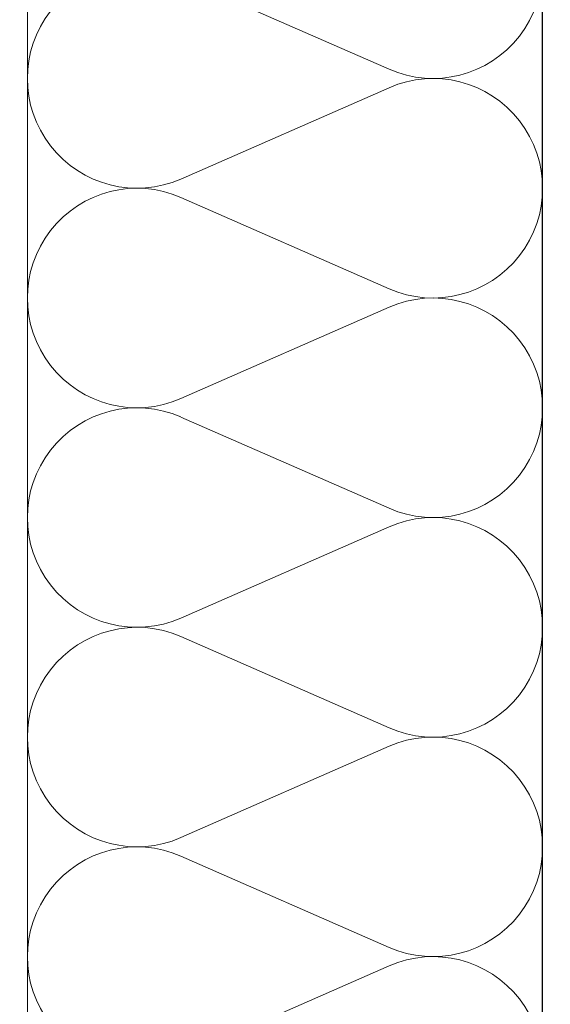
# Model space of a CAD drawing. Extents: x -723047 to -356759, y -30024 to 53940.
# Tile 66 of 121: x -611132 to -611029, y -2325 to -2133. Entities that reach past the tile are written whole.
import ezdxf

# ---------------------------------------------------------------- set-up
doc = ezdxf.new("R2010")
doc.units = 0
doc.header["$MEASUREMENT"] = 0
doc.layers.add('Inwent Izolacje', color=7, linetype='Continuous')
doc.layers.add('Inwent Izolacje_Nr_Pióra__2', color=7, linetype='Continuous', lineweight=13, true_color=0x7f7f7f)
doc.layers.add('INWENT.ŚCIANY_Nr_Pióra__3', color=7, linetype='Continuous', lineweight=13, true_color=0xff6600)
doc.layers.add('INWENT KONST. DREWNIANA_Nr_Pióra__1', color=7, linetype='Continuous', lineweight=25)

# ---------------------------------------------------------------- blocks, each defined once
blk = doc.blocks.new('Izolacja cieplna 14_261', base_point=(-611030.19, -1099.61))
at = {"layer": 'Inwent Izolacje_Nr_Pióra__2', "linetype": 'Continuous'}
for p, q in [((-611100.39, -2125.24), (-611059.98, -2142.98)), ((-611059.98, -2146.57), (-611100.39, -2164.31)), ((-611100.39, -2167.9), (-611059.98, -2185.64)), ((-611059.98, -2189.23), (-611100.39, -2206.97)), ((-611100.39, -2210.56), (-611059.98, -2228.3)), ((-611059.98, -2231.88), (-611100.39, -2249.63)), ((-611100.39, -2253.21), (-611059.98, -2270.96)), ((-611059.98, -2274.54), (-611100.39, -2292.29)), ((-611100.39, -2295.87), (-611059.98, -2313.62)), ((-611059.98, -2317.2), (-611100.39, -2334.95))]:
    blk.add_line(p, q, dxfattribs=at)
for centre, start_param, end_param in [((-611051.45, -2123.44), 5.870392, 9.837571), ((-611108.92, -2144.77), 2.728799, 6.695979), ((-611051.45, -2166.1), 5.870392, 9.837571), ((-611108.92, -2187.43), 2.728799, 6.695979), ((-611051.45, -2208.76), 5.870392, 9.837571), ((-611108.92, -2230.09), 2.728799, 6.695979), ((-611051.45, -2251.42), 5.870392, 9.837571), ((-611108.92, -2272.75), 2.728799, 6.695979), ((-611051.45, -2294.08), 5.870392, 9.837571), ((-611108.92, -2315.41), 2.728799, 6.695979), ((-611051.45, -2336.74), 5.870392, 9.837571)]:
    blk.add_ellipse(centre, major_axis=(0, -21.33), ratio=0.997094, start_param=start_param, end_param=end_param, dxfattribs=at)

msp = doc.modelspace()

# ---------------------------------------------------------------- linework, layer by layer
at = {"layer": 'INWENT KONST. DREWNIANA_Nr_Pióra__1', "linetype": 'Continuous'}
msp.add_line((-611030.19, -3104.61), (-611030.19, -1099.61), dxfattribs=at)
at = {"layer": 'INWENT.ŚCIANY_Nr_Pióra__3', "linetype": 'Continuous'}
msp.add_line((-611130.19, -3104.61), (-611130.19, -1099.61), dxfattribs=at)

# ---------------------------------------------------------------- block references
at = {"layer": 'Inwent Izolacje', "color": 104, "linetype": 'Continuous', "lineweight": 13, "true_color": 0x029e21}
msp.add_blockref('Izolacja cieplna 14_261', (-611030.19, -1099.61), dxfattribs=at)

doc.saveas('drawing.dxf')
